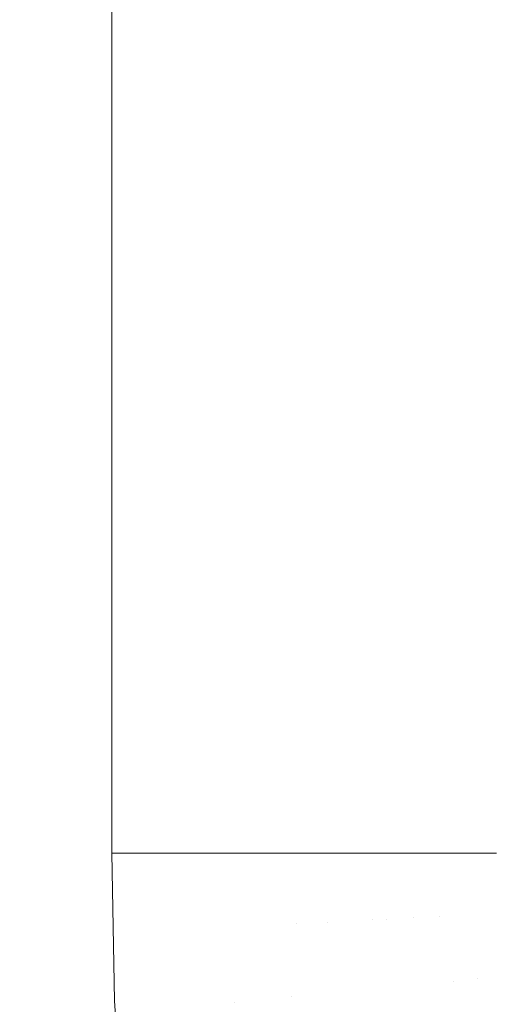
# Model space of a CAD drawing. Header units: centimetres. Extents: x -17.1 to 18.2, y 3.4 to 5.2.
# Tile 133 of 256: x -5.3088 to -5.2519, y 3.8821 to 4.0002. Entities that reach past the tile are written whole.
import ezdxf

# ---------------------------------------------------------------- set-up
doc = ezdxf.new("R2010")
doc.units = ezdxf.units.CM
doc.header["$LTSCALE"] = 2.54
doc.layers.add('Lucido design-1', color=7, linetype='Continuous')

# ---------------------------------------------------------------- blocks, each defined once
blk = doc.blocks.new('Gruppo-4-1')
at = {"color": 7, "linetype": 'Continuous', "lineweight": 9}
blk.add_3dface([(-17.02031, 5.10021, -1872.21551), (-17.02031, 3.50021, -1872.21551), (18.14723, 3.50021, -1872.21551), (18.14723, 5.10021, -1872.21551)], dxfattribs=at)
for points, invisible_edges in [([(-17.02031, 3.50021, -1873.01551), (-17.02031, 5.10021, -1873.01551), (-5.29779, 5.10021, -1873.01551), (-5.29779, 3.90021, -1873.01551)], 8), ([(-5.29676, 3.90021, -1873.0155), (-5.29779, 3.90021, -1873.01551), (-5.29779, 5.10021, -1873.01551), (-5.29675, 5.10021, -1873.0155)], 8), ([(-5.29675, 5.10021, -1873.0155), (-5.29635, 5.10021, -1873.01549), (-5.29635, 3.90021, -1873.01549), (-5.29676, 3.90021, -1873.0155)], 10), ([(-5.29635, 5.10021, -1873.01549), (-5.29457, 5.10021, -1873.0154), (-5.29457, 3.90021, -1873.0154), (-5.29469, 3.90021, -1873.0154)], 10), ([(-5.29469, 3.90021, -1873.0154), (-5.29635, 3.90021, -1873.01549), (-5.29635, 5.10021, -1873.01549)], 10), ([(-5.29278, 5.10021, -1873.01523), (-5.29278, 3.90021, -1873.01523), (-5.29457, 3.90021, -1873.0154), (-5.29457, 5.10021, -1873.0154)], 5), ([(-5.29278, 5.10021, -1873.01523), (-5.2913, 5.10021, -1873.01503), (-5.29099, 3.90021, -1873.01498), (-5.29263, 3.90021, -1873.01521)], 10), ([(-5.29263, 3.90021, -1873.01521), (-5.29278, 3.90021, -1873.01523), (-5.29278, 5.10021, -1873.01523)], 10), ([(-5.2913, 5.10021, -1873.01503), (-5.29099, 5.10021, -1873.01498), (-5.29099, 3.90021, -1873.01498)], 10), ([(-5.29057, 3.90021, -1873.01491), (-5.29099, 5.10021, -1873.01498), (-5.29016, 5.10021, -1873.01484)], 9), ([(-5.29057, 3.90021, -1873.01491), (-5.29099, 3.90021, -1873.01498), (-5.29099, 5.10021, -1873.01498)], 10), ([(-5.29016, 5.10021, -1873.01484), (-5.28918, 5.10021, -1873.01466), (-5.28918, 3.90021, -1873.01466), (-5.29057, 3.90021, -1873.01491)], 10), ([(-5.28918, 5.10021, -1873.01466), (-5.28735, 5.10021, -1873.01426), (-5.28735, 3.90021, -1873.01426), (-5.28853, 3.90021, -1873.01452)], 10), ([(-5.28853, 3.90021, -1873.01452), (-5.28918, 3.90021, -1873.01466), (-5.28918, 5.10021, -1873.01466)], 10), ([(-5.28735, 5.10021, -1873.01426), (-5.28552, 5.10021, -1873.01378), (-5.28552, 3.90021, -1873.01378), (-5.2865, 3.90021, -1873.01404)], 10), ([(-5.2865, 3.90021, -1873.01404), (-5.28735, 3.90021, -1873.01426), (-5.28735, 5.10021, -1873.01426)], 10), ([(-5.28552, 5.10021, -1873.01378), (-5.28366, 5.10021, -1873.01321), (-5.28366, 3.90021, -1873.01321), (-5.28448, 3.90021, -1873.01346)], 10), ([(-5.28448, 3.90021, -1873.01346), (-5.28552, 3.90021, -1873.01378), (-5.28552, 5.10021, -1873.01378)], 10), ([(-5.28366, 5.10021, -1873.01321), (-5.28178, 5.10021, -1873.01255), (-5.28178, 3.90021, -1873.01255), (-5.28249, 3.90021, -1873.0128)], 10), ([(-5.28249, 3.90021, -1873.0128), (-5.28348, 3.90021, -1873.01315), (-5.28366, 5.10021, -1873.01321)], 10), ([(-5.28348, 3.90021, -1873.01315), (-5.28366, 3.90021, -1873.01321), (-5.28366, 5.10021, -1873.01321)], 10), ([(-5.28178, 3.90021, -1873.01255), (-5.28178, 5.10021, -1873.01255), (-5.28177, 5.10021, -1873.01254)], 9), ([(-5.28177, 5.10021, -1873.01254), (-5.28052, 5.10021, -1873.01204), (-5.28051, 3.90021, -1873.01204), (-5.28178, 3.90021, -1873.01255)], 10), ([(-5.28052, 5.10021, -1873.01204), (-5.27989, 5.10021, -1873.01179), (-5.27989, 3.90021, -1873.01179), (-5.28051, 3.90021, -1873.01204)], 10), ([(-5.27989, 5.10021, -1873.01179), (-5.27797, 5.10021, -1873.01093), (-5.27797, 3.90021, -1873.01093), (-5.27856, 3.90021, -1873.01119)], 10), ([(-5.27856, 3.90021, -1873.01119), (-5.27989, 3.90021, -1873.01179), (-5.27989, 5.10021, -1873.01179)], 10), ([(-5.27664, 3.90021, -1873.01026), (-5.27797, 3.90021, -1873.01093), (-5.27797, 5.10021, -1873.01093), (-5.27669, 5.10021, -1873.01029)], 10), ([(-5.27669, 5.10021, -1873.01029), (-5.27602, 5.10021, -1873.00996), (-5.27602, 3.90021, -1873.00996), (-5.27664, 3.90021, -1873.01026)], 10), ([(-5.27602, 5.10021, -1873.00996), (-5.27406, 5.10021, -1873.00887), (-5.27406, 3.90021, -1873.00887), (-5.27568, 3.90021, -1873.00977)], 10), ([(-5.27568, 3.90021, -1873.00977), (-5.27602, 3.90021, -1873.00996), (-5.27602, 5.10021, -1873.00996)], 10), ([(-5.27206, 5.10021, -1873.00766), (-5.27206, 3.90021, -1873.00766), (-5.27406, 3.90021, -1873.00887), (-5.27406, 5.10021, -1873.00887)], 5), ([(-5.27206, 5.10021, -1873.00766), (-5.27004, 5.10021, -1873.00631), (-5.27004, 3.90021, -1873.00631), (-5.27196, 3.90021, -1873.00759)], 10), ([(-5.27196, 3.90021, -1873.00759), (-5.27206, 3.90021, -1873.00766), (-5.27206, 5.10021, -1873.00766)], 10), ([(-5.27004, 5.10021, -1873.00631), (-5.26799, 5.10021, -1873.00482), (-5.26799, 3.90021, -1873.00482), (-5.26837, 3.90021, -1873.00509)], 10), ([(-5.26837, 3.90021, -1873.00509), (-5.27004, 3.90021, -1873.00631), (-5.27004, 5.10021, -1873.00631)], 10), ([(-5.26592, 5.10021, -1873.00317), (-5.26592, 3.90021, -1873.00317), (-5.26799, 3.90021, -1873.00482), (-5.26799, 5.10021, -1873.00482)], 5), ([(-5.26592, 5.10021, -1873.00317), (-5.26382, 5.10021, -1873.00136), (-5.26382, 3.90021, -1873.00136), (-5.26494, 3.90021, -1873.00232)], 10), ([(-5.26494, 3.90021, -1873.00232), (-5.26592, 3.90021, -1873.00317), (-5.26592, 5.10021, -1873.00317)], 10), ([(-5.2617, 5.10021, -1872.99936), (-5.2617, 3.90021, -1872.99936), (-5.26382, 3.90021, -1873.00136), (-5.26382, 5.10021, -1873.00136)], 5), ([(-5.2617, 5.10021, -1872.99936), (-5.25956, 5.10021, -1872.99717), (-5.25956, 3.90021, -1872.99717), (-5.26166, 3.90021, -1872.99931)], 10), ([(-5.26166, 3.90021, -1872.99931), (-5.2617, 3.90021, -1872.99936), (-5.2617, 5.10021, -1872.99936)], 10), ([(-5.25956, 5.10021, -1872.99717), (-5.25744, 5.10021, -1872.9948), (-5.25744, 3.90021, -1872.9948), (-5.25857, 3.90021, -1872.99606)], 10), ([(-5.25857, 3.90021, -1872.99606), (-5.25956, 3.90021, -1872.99717), (-5.25956, 5.10021, -1872.99717)], 10), ([(-5.25744, 5.10021, -1872.9948), (-5.25527, 5.10021, -1872.99218), (-5.25527, 3.90021, -1872.99218), (-5.25708, 3.90021, -1872.99437)], 10), ([(-5.25708, 3.90021, -1872.99437), (-5.25744, 3.90021, -1872.9948), (-5.25744, 5.10021, -1872.9948)], 10), ([(-5.25527, 5.10021, -1872.99218), (-5.25311, 5.10021, -1872.98933), (-5.25311, 3.90021, -1872.98933), (-5.25426, 3.90021, -1872.99085)], 10), ([(-5.25426, 3.90021, -1872.99085), (-5.25527, 3.90021, -1872.99218), (-5.25527, 5.10021, -1872.99218)], 10), ([(-5.25162, 3.90021, -1872.98717), (-5.25311, 3.90021, -1872.98933), (-5.25311, 5.10021, -1872.98933), (-5.25159, 5.10021, -1872.98713)], 10), ([(-5.29779, 3.90021, -1873.01551), (-5.29745, 3.88247, -1873.01551), (-17.02031, 3.50021, -1873.01551)], 10), ([(-5.29745, 3.88247, -1873.01551), (-5.29779, 3.90021, -1873.01551), (-5.29676, 3.90021, -1873.0155)], 8), ([(-5.29629, 3.86335, -1873.01551), (-5.29745, 3.88247, -1873.01551), (-5.29676, 3.90021, -1873.0155), (-5.29501, 3.8606, -1873.0155)], 14), ([(-5.29676, 3.90021, -1873.0155), (-5.29635, 3.90021, -1873.01549), (-5.29399, 3.8608, -1873.01547), (-5.29501, 3.8606, -1873.0155)], 14), ([(-5.29296, 3.86101, -1873.0154), (-5.29399, 3.8608, -1873.01547), (-5.29635, 3.90021, -1873.01549), (-5.29469, 3.90021, -1873.0154)], 11), ([(-5.29194, 3.86122, -1873.01532), (-5.29296, 3.86101, -1873.0154), (-5.29469, 3.90021, -1873.0154), (-5.29457, 3.90021, -1873.0154)], 11), ([(-5.29457, 3.90021, -1873.0154), (-5.29278, 3.90021, -1873.01523), (-5.29194, 3.86122, -1873.01532)], 10), ([(-5.29092, 3.86142, -1873.01521), (-5.29194, 3.86122, -1873.01532), (-5.29278, 3.90021, -1873.01523), (-5.29263, 3.90021, -1873.01521)], 11), ([(-5.29263, 3.90021, -1873.01521), (-5.29099, 3.90021, -1873.01498), (-5.2899, 3.86163, -1873.01508), (-5.29092, 3.86142, -1873.01521)], 14), ([(-5.28888, 3.86184, -1873.01492), (-5.2899, 3.86163, -1873.01508), (-5.29099, 3.90021, -1873.01498), (-5.29057, 3.90021, -1873.01491)], 11), ([(-5.29057, 3.90021, -1873.01491), (-5.28918, 3.90021, -1873.01466), (-5.28786, 3.86204, -1873.01474), (-5.28888, 3.86184, -1873.01492)], 14), ([(-5.28685, 3.86225, -1873.01453), (-5.28786, 3.86204, -1873.01474), (-5.28918, 3.90021, -1873.01466), (-5.28853, 3.90021, -1873.01452)], 11), ([(-5.28853, 3.90021, -1873.01452), (-5.28735, 3.90021, -1873.01426), (-5.28584, 3.86245, -1873.0143), (-5.28685, 3.86225, -1873.01453)], 14), ([(-5.28484, 3.86265, -1873.01405), (-5.28584, 3.86245, -1873.0143), (-5.28735, 3.90021, -1873.01426), (-5.2865, 3.90021, -1873.01404)], 11), ([(-5.2865, 3.90021, -1873.01404), (-5.28552, 3.90021, -1873.01378), (-5.28384, 3.86286, -1873.01377), (-5.28484, 3.86265, -1873.01405)], 14), ([(-5.28284, 3.86306, -1873.01347), (-5.28384, 3.86286, -1873.01377), (-5.28552, 3.90021, -1873.01378), (-5.28448, 3.90021, -1873.01346)], 11), ([(-5.28448, 3.90021, -1873.01346), (-5.28366, 3.90021, -1873.01321), (-5.28309, 3.88227, -1873.01315)], 10), ([(-5.28309, 3.88227, -1873.01315), (-5.28284, 3.86306, -1873.01347), (-5.28448, 3.90021, -1873.01346)], 11), ([(-5.28366, 3.90021, -1873.01321), (-5.28348, 3.90021, -1873.01315), (-5.28309, 3.88227, -1873.01315)], 10), ([(-5.2821, 3.88237, -1873.0128), (-5.28309, 3.88227, -1873.01315), (-5.28348, 3.90021, -1873.01315), (-5.28249, 3.90021, -1873.0128)], 11), ([(-5.28249, 3.90021, -1873.0128), (-5.28178, 3.90021, -1873.01255), (-5.28111, 3.88246, -1873.01244), (-5.2821, 3.88237, -1873.0128)], 14), ([(-5.28013, 3.88256, -1873.01205), (-5.28111, 3.88246, -1873.01244), (-5.28178, 3.90021, -1873.01255), (-5.28051, 3.90021, -1873.01204)], 11), ([(-5.28051, 3.90021, -1873.01204), (-5.27989, 3.90021, -1873.01179), (-5.27915, 3.88265, -1873.01164), (-5.28013, 3.88256, -1873.01205)], 14), ([(-5.27818, 3.88275, -1873.0112), (-5.27915, 3.88265, -1873.01164), (-5.27989, 3.90021, -1873.01179), (-5.27856, 3.90021, -1873.01119)], 11), ([(-5.27856, 3.90021, -1873.01119), (-5.27797, 3.90021, -1873.01093), (-5.27722, 3.88284, -1873.01075), (-5.27818, 3.88275, -1873.0112)], 14), ([(-5.27626, 3.88294, -1873.01027), (-5.27722, 3.88284, -1873.01075), (-5.27797, 3.90021, -1873.01093), (-5.27664, 3.90021, -1873.01026)], 11), ([(-5.27626, 3.88294, -1873.01027), (-5.27664, 3.90021, -1873.01026), (-5.27559, 3.89175, -1873.00978)], 11), ([(-5.27559, 3.89175, -1873.00978), (-5.27664, 3.90021, -1873.01026), (-5.27602, 3.90021, -1873.00996)], 9), ([(-5.27602, 3.90021, -1873.00996), (-5.27568, 3.90021, -1873.00977), (-5.27559, 3.89175, -1873.00978)], 10), ([(-5.27559, 3.89175, -1873.00978), (-5.27568, 3.90021, -1873.00977), (-5.27406, 3.90021, -1873.00887), (-5.27371, 3.89184, -1873.00872)], 13), ([(-5.27187, 3.89193, -1873.00759), (-5.27371, 3.89184, -1873.00872), (-5.27406, 3.90021, -1873.00887), (-5.27206, 3.90021, -1873.00766)], 11), ([(-5.27206, 3.90021, -1873.00766), (-5.27196, 3.90021, -1873.00759), (-5.27187, 3.89193, -1873.00759)], 10), ([(-5.27187, 3.89193, -1873.00759), (-5.27196, 3.90021, -1873.00759), (-5.27004, 3.90021, -1873.00631), (-5.27006, 3.89202, -1873.00638)], 13), ([(-5.27006, 3.89202, -1873.00638), (-5.27004, 3.90021, -1873.00631), (-5.26837, 3.90021, -1873.00509), (-5.26828, 3.8921, -1873.0051)], 13), ([(-5.26828, 3.8921, -1873.0051), (-5.26837, 3.90021, -1873.00509), (-5.26799, 3.90021, -1873.00482)], 9), ([(-5.26654, 3.89218, -1873.00375), (-5.26828, 3.8921, -1873.0051), (-5.26799, 3.90021, -1873.00482)], 11), ([(-5.26799, 3.90021, -1873.00482), (-5.26592, 3.90021, -1873.00317), (-5.26654, 3.89218, -1873.00375)], 10), ([(-5.26485, 3.89227, -1873.00233), (-5.26654, 3.89218, -1873.00375), (-5.26592, 3.90021, -1873.00317)], 11), ([(-5.26592, 3.90021, -1873.00317), (-5.26494, 3.90021, -1873.00232), (-5.26485, 3.89227, -1873.00233)], 10), ([(-5.26485, 3.89227, -1873.00233), (-5.26494, 3.90021, -1873.00232), (-5.26382, 3.90021, -1873.00136)], 9), ([(-5.26382, 3.90021, -1873.00136), (-5.26319, 3.89234, -1873.00085), (-5.26485, 3.89227, -1873.00233)], 11), ([(-5.26157, 3.89242, -1872.99931), (-5.26319, 3.89234, -1873.00085), (-5.26382, 3.90021, -1873.00136), (-5.2617, 3.90021, -1872.99936)], 11), ([(-5.2617, 3.90021, -1872.99936), (-5.26166, 3.90021, -1872.99931), (-5.26157, 3.89242, -1872.99931)], 10), ([(-5.26157, 3.89242, -1872.99931), (-5.26166, 3.90021, -1872.99931), (-5.25956, 3.90021, -1872.99717), (-5.26, 3.8925, -1872.99772)], 13), ([(-5.25848, 3.89257, -1872.99607), (-5.26, 3.8925, -1872.99772), (-5.25956, 3.90021, -1872.99717)], 11), ([(-5.25956, 3.90021, -1872.99717), (-5.25857, 3.90021, -1872.99606), (-5.25848, 3.89257, -1872.99607)], 10), ([(-5.25848, 3.89257, -1872.99607), (-5.25857, 3.90021, -1872.99606), (-5.25744, 3.90021, -1872.9948)], 9), ([(-5.25744, 3.90021, -1872.9948), (-5.25675, 3.88484, -1872.99438), (-5.25848, 3.89257, -1872.99607)], 11), ([(-5.25744, 3.90021, -1872.9948), (-5.25708, 3.90021, -1872.99437), (-5.25675, 3.88484, -1872.99438)], 10), ([(-5.25531, 3.88498, -1872.99264), (-5.25675, 3.88484, -1872.99438), (-5.25708, 3.90021, -1872.99437), (-5.25527, 3.90021, -1872.99218)], 11), ([(-5.25392, 3.88512, -1872.99086), (-5.25531, 3.88498, -1872.99264), (-5.25527, 3.90021, -1872.99218)], 11), ([(-5.25527, 3.90021, -1872.99218), (-5.25426, 3.90021, -1872.99085), (-5.25392, 3.88512, -1872.99086)], 10), ([(-5.25392, 3.88512, -1872.99086), (-5.25426, 3.90021, -1872.99085), (-5.25311, 3.90021, -1872.98933)], 9), ([(-5.25311, 3.90021, -1872.98933), (-5.25258, 3.88525, -1872.98904), (-5.25392, 3.88512, -1872.99086)], 11), ([(-5.25311, 3.90021, -1872.98933), (-5.25162, 3.90021, -1872.98717), (-5.25129, 3.88537, -1872.98718), (-5.25258, 3.88525, -1872.98904)], 14), ([(-5.27559, 3.89175, -1873.00978), (-5.27531, 3.88303, -1873.00978), (-5.27626, 3.88294, -1873.01027)], 11), ([(-5.27371, 3.89184, -1873.00872), (-5.27344, 3.88321, -1873.00872), (-5.27531, 3.88303, -1873.00978), (-5.27559, 3.89175, -1873.00978)], 15), ([(-5.27187, 3.89193, -1873.00759), (-5.2716, 3.88339, -1873.00759), (-5.27344, 3.88321, -1873.00872), (-5.27371, 3.89184, -1873.00872)], 15), ([(-5.27006, 3.89202, -1873.00638), (-5.26979, 3.88357, -1873.00638), (-5.2716, 3.88339, -1873.00759), (-5.27187, 3.89193, -1873.00759)], 15), ([(-5.26828, 3.8921, -1873.0051), (-5.26801, 3.88374, -1873.0051), (-5.26979, 3.88357, -1873.00638), (-5.27006, 3.89202, -1873.00638)], 15), ([(-5.26654, 3.89218, -1873.00375), (-5.26628, 3.88391, -1873.00375), (-5.26801, 3.88374, -1873.0051), (-5.26828, 3.8921, -1873.0051)], 15), ([(-5.26485, 3.89227, -1873.00233), (-5.26458, 3.88408, -1873.00233), (-5.26628, 3.88391, -1873.00375), (-5.26654, 3.89218, -1873.00375)], 15), ([(-5.26319, 3.89234, -1873.00085), (-5.26293, 3.88424, -1873.00085), (-5.26458, 3.88408, -1873.00233), (-5.26485, 3.89227, -1873.00233)], 15), ([(-5.26157, 3.89242, -1872.99931), (-5.26132, 3.88439, -1872.99931), (-5.26293, 3.88424, -1873.00085), (-5.26319, 3.89234, -1873.00085)], 15), ([(-5.26, 3.8925, -1872.99772), (-5.25975, 3.88455, -1872.99772), (-5.26132, 3.88439, -1872.99931), (-5.26157, 3.89242, -1872.99931)], 15), ([(-5.25848, 3.89257, -1872.99607), (-5.25822, 3.8847, -1872.99607), (-5.25975, 3.88455, -1872.99772), (-5.26, 3.8925, -1872.99772)], 15), ([(-5.25675, 3.88484, -1872.99438), (-5.25822, 3.8847, -1872.99607), (-5.25848, 3.89257, -1872.99607)], 11), ([(-5.25931, 3.87636, -1872.99772), (-5.25975, 3.88455, -1872.99772), (-5.25822, 3.8847, -1872.99607), (-5.25779, 3.87659, -1872.99607)], 15), ([(-5.25779, 3.87659, -1872.99607), (-5.25822, 3.8847, -1872.99607), (-5.25675, 3.88484, -1872.99438), (-5.25631, 3.87681, -1872.99438)], 15), ([(-5.25631, 3.87681, -1872.99438), (-5.25675, 3.88484, -1872.99438), (-5.25531, 3.88498, -1872.99264), (-5.25488, 3.87702, -1872.99264)], 15), ([(-5.25488, 3.87702, -1872.99264), (-5.25531, 3.88498, -1872.99264), (-5.25392, 3.88512, -1872.99086), (-5.2535, 3.87723, -1872.99086)], 15), ([(-5.2535, 3.87723, -1872.99086), (-5.25392, 3.88512, -1872.99086), (-5.25258, 3.88525, -1872.98904), (-5.25216, 3.87743, -1872.98904)], 15), ([(-5.25216, 3.87743, -1872.98904), (-5.25258, 3.88525, -1872.98904), (-5.25129, 3.88537, -1872.98718), (-5.25087, 3.87762, -1872.98718)], 15), ([(-5.27296, 3.87433, -1873.00872), (-5.27344, 3.88321, -1873.00872), (-5.2716, 3.88339, -1873.00759), (-5.27112, 3.8746, -1873.00759)], 15), ([(-5.27112, 3.8746, -1873.00759), (-5.2716, 3.88339, -1873.00759), (-5.26979, 3.88357, -1873.00638), (-5.26932, 3.87487, -1873.00638)], 15), ([(-5.26932, 3.87487, -1873.00638), (-5.26979, 3.88357, -1873.00638), (-5.26801, 3.88374, -1873.0051), (-5.26755, 3.87514, -1873.0051)], 15), ([(-5.26755, 3.87514, -1873.0051), (-5.26801, 3.88374, -1873.0051), (-5.26628, 3.88391, -1873.00375), (-5.26582, 3.87539, -1873.00375)], 15), ([(-5.26582, 3.87539, -1873.00375), (-5.26628, 3.88391, -1873.00375), (-5.26458, 3.88408, -1873.00233), (-5.26413, 3.87564, -1873.00233)], 15), ([(-5.26413, 3.87564, -1873.00233), (-5.26458, 3.88408, -1873.00233), (-5.26293, 3.88424, -1873.00085), (-5.26248, 3.87589, -1873.00085)], 15), ([(-5.26248, 3.87589, -1873.00085), (-5.26293, 3.88424, -1873.00085), (-5.26132, 3.88439, -1872.99931), (-5.26087, 3.87613, -1872.99931)], 15), ([(-5.26087, 3.87613, -1872.99931), (-5.26132, 3.88439, -1872.99931), (-5.25975, 3.88455, -1872.99772), (-5.25931, 3.87636, -1872.99772)], 15), ([(-5.29745, 3.88247, -1873.01551), (-5.29629, 3.86335, -1873.01551), (-17.02031, 3.50021, -1873.01551)], 10), ([(-5.28086, 3.86346, -1873.0128), (-5.28185, 3.86326, -1873.01315), (-5.28309, 3.88227, -1873.01315), (-5.2821, 3.88237, -1873.0128)], 15), ([(-5.28309, 3.88227, -1873.01315), (-5.28185, 3.86326, -1873.01315), (-5.28284, 3.86306, -1873.01347)], 11), ([(-5.2821, 3.88237, -1873.0128), (-5.28111, 3.88246, -1873.01244), (-5.27988, 3.86366, -1873.01244), (-5.28086, 3.86346, -1873.0128)], 15), ([(-5.2789, 3.86385, -1873.01205), (-5.27988, 3.86366, -1873.01244), (-5.28111, 3.88246, -1873.01244), (-5.28013, 3.88256, -1873.01205)], 15), ([(-5.28013, 3.88256, -1873.01205), (-5.27915, 3.88265, -1873.01164), (-5.27793, 3.86405, -1873.01164), (-5.2789, 3.86385, -1873.01205)], 15), ([(-5.27697, 3.86424, -1873.0112), (-5.27793, 3.86405, -1873.01164), (-5.27915, 3.88265, -1873.01164), (-5.27818, 3.88275, -1873.0112)], 15), ([(-5.27818, 3.88275, -1873.0112), (-5.27722, 3.88284, -1873.01075), (-5.27673, 3.87377, -1873.01075)], 11), ([(-5.27697, 3.86424, -1873.0112), (-5.27818, 3.88275, -1873.0112), (-5.27673, 3.87377, -1873.01075)], 11), ([(-5.27483, 3.87405, -1873.00978), (-5.27673, 3.87377, -1873.01075), (-5.27722, 3.88284, -1873.01075), (-5.27626, 3.88294, -1873.01027)], 15), ([(-5.27626, 3.88294, -1873.01027), (-5.27531, 3.88303, -1873.00978), (-5.27483, 3.87405, -1873.00978)], 11), ([(-5.27483, 3.87405, -1873.00978), (-5.27531, 3.88303, -1873.00978), (-5.27344, 3.88321, -1873.00872), (-5.27296, 3.87433, -1873.00872)], 15)]:
    blk.add_3dface(points, dxfattribs=dict(at, invisible_edges=invisible_edges))
blk = doc.blocks.new('Gruppo-5-1')
at = {"color": 7}
blk.add_blockref('Gruppo-4-1', (0, 0), dxfattribs=at)

msp = doc.modelspace()

# ---------------------------------------------------------------- block references
at = {"layer": 'Lucido design-1', "color": 7}
msp.add_blockref('Gruppo-5-1', (0, 0), dxfattribs=at)

doc.saveas('drawing.dxf')
